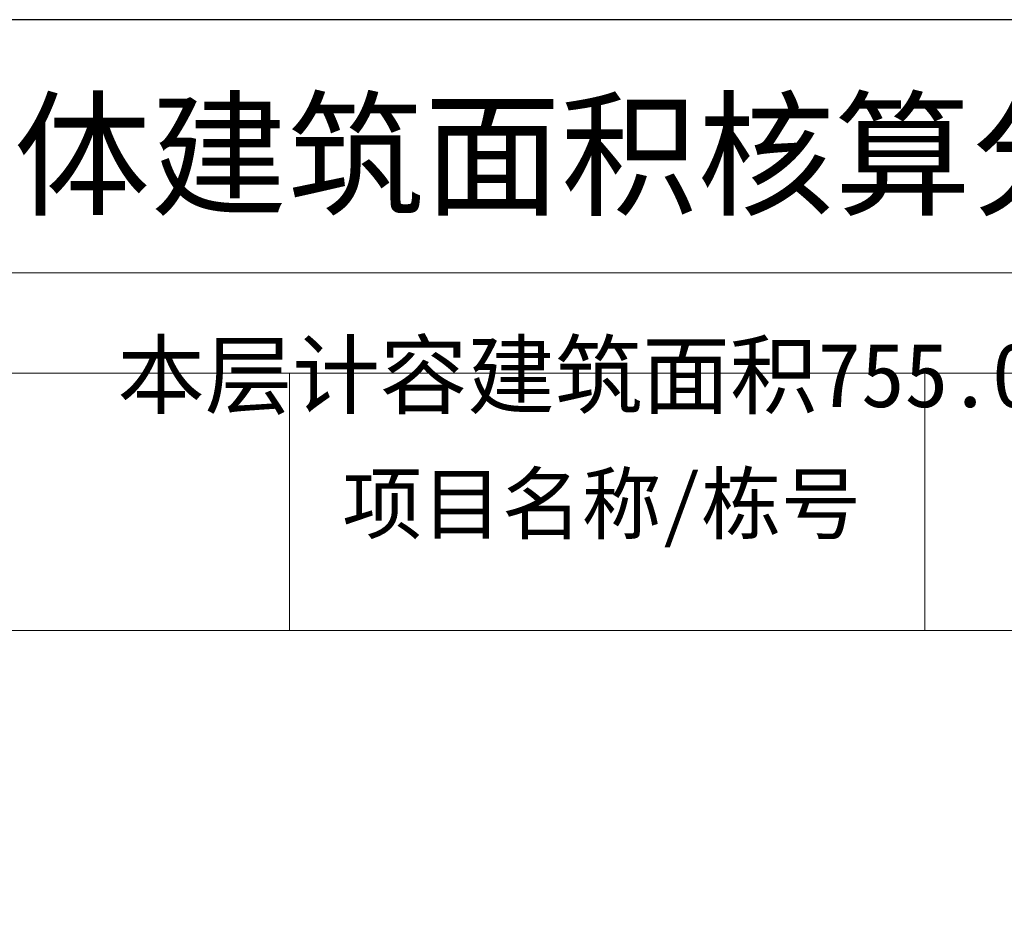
# Model space of a CAD drawing. Header units: millimetres. Extents: x 296296 to 297283, y 219875 to 220035.
# Tile 22 of 256: x 296567 to 296580, y 220023 to 220034. Entities that reach past the tile are written whole.
import ezdxf
from ezdxf.enums import TextEntityAlignment as Align

# ---------------------------------------------------------------- set-up
doc = ezdxf.new("R2010")
doc.units = ezdxf.units.MM
doc.layers.add('$计容结果', color=7, linetype='Continuous')
for name, color, linetype, lineweight in [('243100', 255, 'Continuous', 9), ('A21400', 255, 'Continuous', 9), ('A67000', 255, 'Continuous', 9), ('图廓', 255, 'Continuous', 9)]:
    doc.layers.add(name, color=color, linetype=linetype, lineweight=lineweight)
doc.layers.add('打印图框', color=252, linetype='Continuous', plot=False)
doc.styles.add('dw', font='simhei.ttf')
doc.styles.add('style1', font='simhei.ttf', dxfattribs={"width": 0.75})

msp = doc.modelspace()

# ---------------------------------------------------------------- linework, layer by layer
at = {"layer": '243100', "color": 7}
for p, q in [((296570.699, 220026.582), (296570.699, 220029.875)), ((296578.824, 220026.582), (296578.824, 220029.875)), ((296541.99, 220026.582), (296614.664, 220026.582))]:
    msp.add_line(p, q, dxfattribs=at)
at = {"layer": 'A21400', "color": 7}
for p, q in [((296540.707, 220031.158), (296615.946, 220031.158)), ((296541.99, 220029.875), (296614.664, 220029.875))]:
    msp.add_line(p, q, dxfattribs=at)
at = {"layer": '打印图框', "color": 6, "ltscale": 0.5}
msp.add_lwpolyline([(296536.686, 219973.608), (296618.752, 219973.608), (296618.752, 220034.398), (296536.686, 220034.398)], close=True, dxfattribs=at)

# ---------------------------------------------------------------- texts
at = {"layer": '$计容结果', "style": 'dw'}
msp.add_text('本层计容建筑面积755.01平方米', height=0.82066, dxfattribs=at).set_placement((296568.495, 220029.44))
at = {"layer": 'A67000', "color": 7, "style": 'dw', "width": 1}
msp.add_text('项目名称/栋号', height=0.7481, dxfattribs=at).set_placement((296571.375, 220027.83))
at = {"layer": '图廓', "color": 7, "style": 'style1', "width": 1}
msp.add_text('单体建筑面积核算分层平面图', height=1.28248, dxfattribs=at).set_placement((296576.791, 220031.643), align=Align.BOTTOM_CENTER)

doc.saveas('drawing.dxf')
